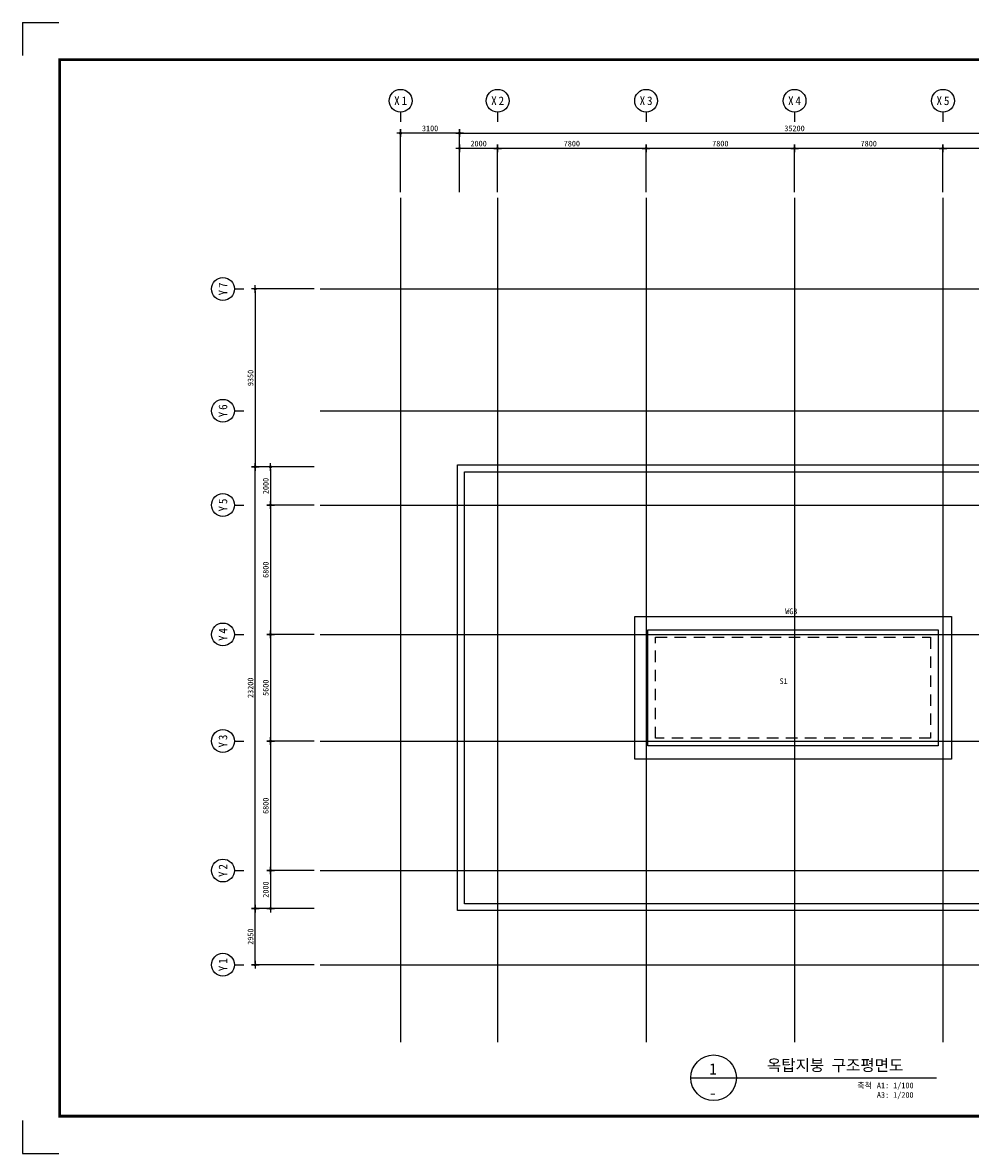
# Model space of a CAD drawing. Header units: inches. Extents: x 4089971 to 4174071, y -5560604 to -5501204.
# Tile 1 of 3: x 4089971 to 4139775, y -5560604 to -5501204. Entities that reach past the tile are written whole.
import ezdxf
from ezdxf.enums import TextEntityAlignment as Align

# ---------------------------------------------------------------- set-up
doc = ezdxf.new("R2010")
doc.units = ezdxf.units.IN
doc.header["$MEASUREMENT"] = 0
doc.linetypes.add('CEN', pattern=[66, 60, -2, 2, -2])
doc.linetypes.add('HID', pattern=[5, 3, -2])
doc.layers.get('0').update_dxf_attribs({"linetype": 'CONTINUOUS'})
for name, color, linetype in [('3', 3, 'CONTINUOUS'), ('A_GE_FORM', 7, 'CONTINUOUS'), ('CEN', 13, 'CEN'), ('DI', 1, 'CONTINUOUS'), ('DIM', 7, 'CONTINUOUS'), ('EL3', 7, 'CONTINUOUS'), ('HA', 9, 'CONTINUOUS'), ('HI-WG', 6, 'HID'), ('SHEET_SD', 7, 'CONTINUOUS'), ('SY', 1, 'CONTINUOUS'), ('TE1', 3, 'CONTINUOUS'), ('TE1-G', 3, 'CONTINUOUS'), ('TE1-S', 5, 'CONTINUOUS')]:
    doc.layers.add(name, color=color, linetype=linetype)
doc.styles.add('GHS', font='txt')
doc.styles.add('HY울릉도 L', font='txt')
doc.styles.add('SDP-S', font='txt')
doc.styles.add('돋움체', font='txt')
doc.dimstyles.new('SMDI-3', dxfattribs={"dimtxt": 3, "dimasz": 1, "dimexe": 2, "dimexo": 3, "dimgap": 1, "dimtad": 1, "dimdsep": 46, "dimtxsty": 'HY울릉도 L', "dimblk": 'Z_DOT', "dimcen": 2.5, "dimdle": 1.5, "dimclrd": 1, "dimclre": 1, "dimclrt": 2, "dimadec": 0, "dimazin": 0, "dimtfac": 1, "dimtix": 1, "dimtmove": 2, "dimatfit": 3, "dimldrblk": 'Z_DOT', "dimfxl": 2, "dimtvp": 1, "dimtolj": 1, "dimtzin": 0, "dimarcsym": 0})

# ---------------------------------------------------------------- blocks, each defined once
blk = doc.blocks.new('sheet _서영')
at = {"layer": 'A_GE_FORM'}
for p, q in [((-362689.99, -1058464.44), (-362689.99, -1058481.68)), ((-362689.99, -1058464.44), (-362689.99, -1058481.68)), ((-362689.99, -1058464.44), (-362670.99, -1058464.44)), ((-362689.99, -1059041.18), (-362689.99, -1059058.43)), ((-362689.99, -1059041.18), (-362689.99, -1059058.43)), ((-362689.99, -1059058.43), (-362670.99, -1059058.43))]:
    blk.add_line(p, q, dxfattribs=at)
at = {"layer": 'A_GE_FORM', "const_width": 1.5}
blk.add_lwpolyline([(-361868.49, -1059038.93), (-362670.49, -1059038.93), (-362670.49, -1058483.93), (-361868.49, -1058483.93)], close=True, dxfattribs=at)
blk = doc.blocks.new('Z_DOT')
at = {"layer": 'DIM', "color": 1, "ltscale": 3}
for p, q in [((-2, 0), (2, 0)), ((0, -2), (0, 2))]:
    blk.add_line(p, q, dxfattribs=at)
for radius in [0.5, 0.25]:
    blk.add_circle((0, 0), radius, dxfattribs=at)
blk = doc.blocks.new('*D12')
at = {"layer": 'DIM', "color": 1, "lineweight": -2, "ltscale": 3, "transparency": 16777216}
for p, q in [((4112934, -5510110), (4112934, -5506810)), ((4148134, -5510110), (4148134, -5506810)), ((4113034, -5507010), (4148034, -5507010))]:
    blk.add_line(p, q, dxfattribs=at)
at = {"layer": 'DIM', "color": 1, "lineweight": -2, "ltscale": 3, "transparency": 16777216, "xscale": 100, "yscale": 100, "zscale": 100, "rotation": 180}
blk.add_blockref('Z_DOT', (4112934, -5507010), dxfattribs=at)
at = {"layer": 'DIM', "color": 1, "lineweight": -2, "ltscale": 3, "transparency": 16777216, "xscale": 100, "yscale": 100, "zscale": 100}
blk.add_blockref('Z_DOT', (4148134, -5507010), dxfattribs=at)
at = {"layer": 'DIM', "color": 2, "ltscale": 3, "transparency": 16777216, "insert": (4130534, -5506760), "char_height": 300, "attachment_point": 5, "style": 'SDP-S'}
blk.add_mtext('\\A1;35200', dxfattribs=at)
blk = doc.blocks.new('CCS111')
blk.add_line((0, 8), (0, 3))
blk.add_circle((0, 14), 6)
at = {"color": 3, "style": 'GHS'}
for tag, p in [('X', (-2.45, 14.02)), ('1', (1.44, 14.02))]:
    blk.add_attdef(tag, text='', height=4.5, dxfattribs=at).set_placement(p, align=Align.MIDDLE_CENTER)
blk = doc.blocks.new('*D14')
at = {"layer": 'DIM', "color": 1, "lineweight": -2, "ltscale": 3, "transparency": 16777216}
for p, q in [((4138334, -5510110), (4138334, -5507610)), ((4146034, -5507810), (4138434, -5507810)), ((4146134, -5510110), (4146134, -5507610))]:
    blk.add_line(p, q, dxfattribs=at)
at = {"layer": 'DIM', "color": 1, "lineweight": -2, "ltscale": 3, "transparency": 16777216, "xscale": 100, "yscale": 100, "zscale": 100, "rotation": 180}
blk.add_blockref('Z_DOT', (4138334, -5507810), dxfattribs=at)
at = {"layer": 'DIM', "color": 1, "lineweight": -2, "ltscale": 3, "transparency": 16777216, "xscale": 100, "yscale": 100, "zscale": 100}
blk.add_blockref('Z_DOT', (4146134, -5507810), dxfattribs=at)
at = {"layer": 'DIM', "color": 2, "ltscale": 3, "transparency": 16777216, "insert": (4142234, -5507560), "char_height": 300, "attachment_point": 5, "style": 'SDP-S'}
blk.add_mtext('\\A1;7800', dxfattribs=at)
blk = doc.blocks.new('*D15')
at = {"layer": 'DIM', "color": 1, "lineweight": -2, "ltscale": 3, "transparency": 16777216}
for p, q in [((4130534, -5510110), (4130534, -5507610)), ((4138234, -5507810), (4130634, -5507810)), ((4138334, -5510110), (4138334, -5507610))]:
    blk.add_line(p, q, dxfattribs=at)
at = {"layer": 'DIM', "color": 1, "lineweight": -2, "ltscale": 3, "transparency": 16777216, "xscale": 100, "yscale": 100, "zscale": 100, "rotation": 180}
blk.add_blockref('Z_DOT', (4130534, -5507810), dxfattribs=at)
at = {"layer": 'DIM', "color": 1, "lineweight": -2, "ltscale": 3, "transparency": 16777216, "xscale": 100, "yscale": 100, "zscale": 100}
blk.add_blockref('Z_DOT', (4138334, -5507810), dxfattribs=at)
at = {"layer": 'DIM', "color": 2, "ltscale": 3, "transparency": 16777216, "insert": (4134434, -5507560), "char_height": 300, "attachment_point": 5, "style": 'SDP-S'}
blk.add_mtext('\\A1;7800', dxfattribs=at)
blk = doc.blocks.new('*D16')
at = {"layer": 'DIM', "color": 1, "lineweight": -2, "ltscale": 3, "transparency": 16777216}
for p, q in [((4122734, -5510110), (4122734, -5507610)), ((4130434, -5507810), (4122834, -5507810)), ((4130534, -5510110), (4130534, -5507610))]:
    blk.add_line(p, q, dxfattribs=at)
at = {"layer": 'DIM', "color": 1, "lineweight": -2, "ltscale": 3, "transparency": 16777216, "xscale": 100, "yscale": 100, "zscale": 100, "rotation": 180}
blk.add_blockref('Z_DOT', (4122734, -5507810), dxfattribs=at)
at = {"layer": 'DIM', "color": 1, "lineweight": -2, "ltscale": 3, "transparency": 16777216, "xscale": 100, "yscale": 100, "zscale": 100}
blk.add_blockref('Z_DOT', (4130534, -5507810), dxfattribs=at)
at = {"layer": 'DIM', "color": 2, "ltscale": 3, "transparency": 16777216, "insert": (4126634, -5507560), "char_height": 300, "attachment_point": 5, "style": 'SDP-S'}
blk.add_mtext('\\A1;7800', dxfattribs=at)
blk = doc.blocks.new('*D17')
at = {"layer": 'DIM', "color": 1, "lineweight": -2, "ltscale": 3, "transparency": 16777216}
for p, q in [((4114934, -5510110), (4114934, -5507610)), ((4122634, -5507810), (4115034, -5507810)), ((4122734, -5510110), (4122734, -5507610))]:
    blk.add_line(p, q, dxfattribs=at)
at = {"layer": 'DIM', "color": 1, "lineweight": -2, "ltscale": 3, "transparency": 16777216, "xscale": 100, "yscale": 100, "zscale": 100, "rotation": 180}
blk.add_blockref('Z_DOT', (4114934, -5507810), dxfattribs=at)
at = {"layer": 'DIM', "color": 1, "lineweight": -2, "ltscale": 3, "transparency": 16777216, "xscale": 100, "yscale": 100, "zscale": 100}
blk.add_blockref('Z_DOT', (4122734, -5507810), dxfattribs=at)
at = {"layer": 'DIM', "color": 2, "ltscale": 3, "transparency": 16777216, "insert": (4118834, -5507560), "char_height": 300, "attachment_point": 5, "style": 'SDP-S'}
blk.add_mtext('\\A1;7800', dxfattribs=at)
blk = doc.blocks.new('*D18')
at = {"layer": 'DIM', "color": 1, "lineweight": -2, "ltscale": 3, "transparency": 16777216}
for p, q in [((4112934, -5510110), (4112934, -5507610)), ((4114834, -5507810), (4113034, -5507810)), ((4114934, -5510110), (4114934, -5507610))]:
    blk.add_line(p, q, dxfattribs=at)
at = {"layer": 'DIM', "color": 1, "lineweight": -2, "ltscale": 3, "transparency": 16777216, "xscale": 100, "yscale": 100, "zscale": 100, "rotation": 180}
blk.add_blockref('Z_DOT', (4112934, -5507810), dxfattribs=at)
at = {"layer": 'DIM', "color": 1, "lineweight": -2, "ltscale": 3, "transparency": 16777216, "xscale": 100, "yscale": 100, "zscale": 100}
blk.add_blockref('Z_DOT', (4114934, -5507810), dxfattribs=at)
at = {"layer": 'DIM', "color": 2, "ltscale": 3, "transparency": 16777216, "insert": (4113934, -5507560), "char_height": 300, "attachment_point": 5, "style": 'SDP-S'}
blk.add_mtext('\\A1;2000', dxfattribs=at)
blk = doc.blocks.new('*D19')
at = {"layer": 'DIM', "color": 1, "lineweight": -2, "ltscale": 3, "transparency": 16777216}
for p, q in [((4105299, -5524545), (4101999, -5524545)), ((4102199, -5547645), (4102199, -5524645)), ((4105299, -5547745), (4101999, -5547745))]:
    blk.add_line(p, q, dxfattribs=at)
at = {"layer": 'DIM', "color": 1, "lineweight": -2, "ltscale": 3, "transparency": 16777216, "xscale": 100, "yscale": 100, "zscale": 100}
for p, rotation in [((4102199, -5524545), 90), ((4102199, -5547745), 270)]:
    blk.add_blockref('Z_DOT', p, dxfattribs=dict(at, rotation=rotation))
at = {"layer": 'DIM', "color": 2, "ltscale": 3, "transparency": 16777216, "insert": (4101949, -5536145), "char_height": 300, "attachment_point": 5, "rotation": 90, "style": 'SDP-S'}
blk.add_mtext('\\A1;23200', dxfattribs=at)
blk = doc.blocks.new('*D20')
at = {"layer": 'DIM', "color": 1, "lineweight": -2, "ltscale": 3, "transparency": 16777216}
for p, q in [((4105299, -5515195), (4101999, -5515195)), ((4102199, -5515295), (4102199, -5524445)), ((4105299, -5524545), (4101999, -5524545))]:
    blk.add_line(p, q, dxfattribs=at)
at = {"layer": 'DIM', "color": 1, "lineweight": -2, "ltscale": 3, "transparency": 16777216, "xscale": 100, "yscale": 100, "zscale": 100}
for p, rotation in [((4102199, -5515195), 90), ((4102199, -5524545), 270)]:
    blk.add_blockref('Z_DOT', p, dxfattribs=dict(at, rotation=rotation))
at = {"layer": 'DIM', "color": 2, "ltscale": 3, "transparency": 16777216, "insert": (4101949, -5519870), "char_height": 300, "attachment_point": 5, "rotation": 90, "style": 'SDP-S'}
blk.add_mtext('\\A1;9350', dxfattribs=at)
blk = doc.blocks.new('*D4')
at = {"layer": 'DIM', "color": 1, "lineweight": -2, "ltscale": 3, "transparency": 16777216}
for p, q in [((4105299, -5524545), (4102799, -5524545)), ((4102999, -5524645), (4102999, -5526445)), ((4105299, -5526545), (4102799, -5526545))]:
    blk.add_line(p, q, dxfattribs=at)
at = {"layer": 'DIM', "color": 1, "lineweight": -2, "ltscale": 3, "transparency": 16777216, "xscale": 100, "yscale": 100, "zscale": 100}
for p, rotation in [((4102999, -5524545), 90), ((4102999, -5526545), 270)]:
    blk.add_blockref('Z_DOT', p, dxfattribs=dict(at, rotation=rotation))
at = {"layer": 'DIM', "color": 2, "ltscale": 3, "transparency": 16777216, "insert": (4102749, -5525545), "char_height": 300, "attachment_point": 5, "rotation": 90, "style": 'SDP-S'}
blk.add_mtext('\\A1;2000', dxfattribs=at)
blk = doc.blocks.new('*D5')
at = {"layer": 'DIM', "color": 1, "lineweight": -2, "ltscale": 3, "transparency": 16777216}
for p, q in [((4105299, -5526545), (4102799, -5526545)), ((4102999, -5526645), (4102999, -5533245)), ((4105299, -5533345), (4102799, -5533345))]:
    blk.add_line(p, q, dxfattribs=at)
at = {"layer": 'DIM', "color": 1, "lineweight": -2, "ltscale": 3, "transparency": 16777216, "xscale": 100, "yscale": 100, "zscale": 100}
for p, rotation in [((4102999, -5526545), 90), ((4102999, -5533345), 270)]:
    blk.add_blockref('Z_DOT', p, dxfattribs=dict(at, rotation=rotation))
at = {"layer": 'DIM', "color": 2, "ltscale": 3, "transparency": 16777216, "insert": (4102749, -5529945), "char_height": 300, "attachment_point": 5, "rotation": 90, "style": 'SDP-S'}
blk.add_mtext('\\A1;6800', dxfattribs=at)
blk = doc.blocks.new('*D6')
at = {"layer": 'DIM', "color": 1, "lineweight": -2, "ltscale": 3, "transparency": 16777216}
for p, q in [((4105299, -5533345), (4102799, -5533345)), ((4102999, -5533445), (4102999, -5538845)), ((4105299, -5538945), (4102799, -5538945))]:
    blk.add_line(p, q, dxfattribs=at)
at = {"layer": 'DIM', "color": 1, "lineweight": -2, "ltscale": 3, "transparency": 16777216, "xscale": 100, "yscale": 100, "zscale": 100}
for p, rotation in [((4102999, -5533345), 90), ((4102999, -5538945), 270)]:
    blk.add_blockref('Z_DOT', p, dxfattribs=dict(at, rotation=rotation))
at = {"layer": 'DIM', "color": 2, "ltscale": 3, "transparency": 16777216, "insert": (4102749, -5536145), "char_height": 300, "attachment_point": 5, "rotation": 90, "style": 'SDP-S'}
blk.add_mtext('\\A1;5600', dxfattribs=at)
blk = doc.blocks.new('*D7')
at = {"layer": 'DIM', "color": 1, "lineweight": -2, "ltscale": 3, "transparency": 16777216}
for p, q in [((4105299, -5538945), (4102799, -5538945)), ((4102999, -5539045), (4102999, -5545645)), ((4105299, -5545745), (4102799, -5545745))]:
    blk.add_line(p, q, dxfattribs=at)
at = {"layer": 'DIM', "color": 1, "lineweight": -2, "ltscale": 3, "transparency": 16777216, "xscale": 100, "yscale": 100, "zscale": 100}
for p, rotation in [((4102999, -5538945), 90), ((4102999, -5545745), 270)]:
    blk.add_blockref('Z_DOT', p, dxfattribs=dict(at, rotation=rotation))
at = {"layer": 'DIM', "color": 2, "ltscale": 3, "transparency": 16777216, "insert": (4102749, -5542345), "char_height": 300, "attachment_point": 5, "rotation": 90, "style": 'SDP-S'}
blk.add_mtext('\\A1;6800', dxfattribs=at)
blk = doc.blocks.new('*D8')
at = {"layer": 'DIM', "color": 1, "lineweight": -2, "ltscale": 3, "transparency": 16777216}
for p, q in [((4105299, -5545745), (4102799, -5545745)), ((4102999, -5545845), (4102999, -5547645)), ((4105299, -5547745), (4102799, -5547745))]:
    blk.add_line(p, q, dxfattribs=at)
at = {"layer": 'DIM', "color": 1, "lineweight": -2, "ltscale": 3, "transparency": 16777216, "xscale": 100, "yscale": 100, "zscale": 100}
for p, rotation in [((4102999, -5545745), 90), ((4102999, -5547745), 270)]:
    blk.add_blockref('Z_DOT', p, dxfattribs=dict(at, rotation=rotation))
at = {"layer": 'DIM', "color": 2, "ltscale": 3, "transparency": 16777216, "insert": (4102749, -5546745), "char_height": 300, "attachment_point": 5, "rotation": 90, "style": 'SDP-S'}
blk.add_mtext('\\A1;2000', dxfattribs=at)
blk = doc.blocks.new('*D9')
at = {"layer": 'DIM', "color": 1, "lineweight": -2, "ltscale": 3, "transparency": 16777216}
for p, q in [((4105299, -5547745), (4101999, -5547745)), ((4102199, -5550595), (4102199, -5547845)), ((4105299, -5550695), (4101999, -5550695))]:
    blk.add_line(p, q, dxfattribs=at)
at = {"layer": 'DIM', "color": 1, "lineweight": -2, "ltscale": 3, "transparency": 16777216, "xscale": 100, "yscale": 100, "zscale": 100}
for p, rotation in [((4102199, -5547745), 90), ((4102199, -5550695), 270)]:
    blk.add_blockref('Z_DOT', p, dxfattribs=dict(at, rotation=rotation))
at = {"layer": 'DIM', "color": 2, "ltscale": 3, "transparency": 16777216, "insert": (4101949, -5549220), "char_height": 300, "attachment_point": 5, "rotation": 90, "style": 'SDP-S'}
blk.add_mtext('\\A1;2950', dxfattribs=at)
blk = doc.blocks.new('*D10')
at = {"layer": 'DIM', "color": 1, "lineweight": -2, "ltscale": 3, "transparency": 16777216}
for p, q in [((4109834, -5510110), (4109834, -5506810)), ((4112934, -5510110), (4112934, -5506810)), ((4112834, -5507010), (4109934, -5507010))]:
    blk.add_line(p, q, dxfattribs=at)
at = {"layer": 'DIM', "color": 1, "lineweight": -2, "ltscale": 3, "transparency": 16777216, "xscale": 100, "yscale": 100, "zscale": 100, "rotation": 180}
blk.add_blockref('Z_DOT', (4109834, -5507010), dxfattribs=at)
at = {"layer": 'DIM', "color": 1, "lineweight": -2, "ltscale": 3, "transparency": 16777216, "xscale": 100, "yscale": 100, "zscale": 100}
blk.add_blockref('Z_DOT', (4112934, -5507010), dxfattribs=at)
at = {"layer": 'DIM', "color": 2, "ltscale": 3, "transparency": 16777216, "insert": (4111384, -5506760), "char_height": 300, "attachment_point": 5, "style": 'SDP-S'}
blk.add_mtext('\\A1;3100', dxfattribs=at)

msp = doc.modelspace()

# ---------------------------------------------------------------- linework, layer by layer
at = {"layer": 'CEN'}
for p, q in [((4109834.289, -5510409.833), (4109834.289, -5554758.274)), ((4114934.289, -5510409.833), (4114934.289, -5554758.274)), ((4122734.289, -5510409.833), (4122734.289, -5554758.274)), ((4130534.289, -5510409.833), (4130534.289, -5554758.274)), ((4138334.289, -5510409.833), (4138334.289, -5554758.274)), ((4105598.874, -5515195.309), (4156457.54, -5515195.309)), ((4105598.874, -5521595.309), (4156457.54, -5521595.309)), ((4105598.874, -5526545.309), (4156457.54, -5526545.309)), ((4105598.874, -5533345.309), (4156457.54, -5533345.309)), ((4105598.874, -5538945.309), (4156457.54, -5538945.309)), ((4105598.874, -5545745.309), (4156457.54, -5545745.309)), ((4105598.874, -5550695.309), (4156457.54, -5550695.309))]:
    msp.add_line(p, q, dxfattribs=at)
at = {"layer": 'EL3', "ltscale": 200}
msp.add_lwpolyline([(4122834.289, -5533095.309), (4138084.289, -5533095.309), (4138084.289, -5539195.309), (4122834.289, -5539195.309)], close=True, dxfattribs=at)
at = {"layer": 'HA', "ltscale": 1000}
for points in [[(4112829.289, -5524440.309), (4148239.289, -5524440.309), (4148239.289, -5547850.309), (4112829.289, -5547850.309)], [(4113189.289, -5524800.309), (4147879.289, -5524800.309), (4147879.289, -5547490.309), (4113189.289, -5547490.309)]]:
    msp.add_lwpolyline(points, close=True, dxfattribs=at)
at = {"layer": 'HI-WG', "ltscale": 200}
for points in [[(4122834.289, -5533095.309), (4138084.289, -5533095.309), (4138084.289, -5539195.309), (4122834.289, -5539195.309)], [(4123234.289, -5533495.309), (4137684.289, -5533495.309), (4137684.289, -5538795.309), (4123234.289, -5538795.309)]]:
    msp.add_lwpolyline(points, close=True, dxfattribs=at)
at = {"layer": 'SY'}
msp.add_line((4125082.551, -5556634.787), (4137993.256, -5556634.787), dxfattribs=at)
at = {"layer": 'SY', "ltscale": 1000}
msp.add_lwpolyline([(4122134.289, -5532395.309), (4138784.289, -5532395.309), (4138784.289, -5539895.309), (4122134.289, -5539895.309)], close=True, dxfattribs=at)
at = {"layer": 'SY'}
msp.add_circle((4126282.551, -5556634.787), 1200, dxfattribs=at)

# ---------------------------------------------------------------- block references
at = {"layer": '3', "xscale": 100, "yscale": 100, "zscale": 100}
msp.add_blockref('sheet _서영', (40358970.4, 100345239.336), dxfattribs=at)
at = {"layer": 'DI'}
ref = msp.add_blockref('CCS111', (4109834.289, -5506709.833), dxfattribs=dict(at, xscale=100, yscale=100, zscale=100))
ref.add_attrib('1', '1', dxfattribs={"layer": '0', "color": 3, "height": 450, "style": '돋움체'}).set_placement((4110028.039, -5505309.039), align=Align.MIDDLE_CENTER)
ref.add_attrib('X', 'X', dxfattribs={"layer": '0', "color": 3, "height": 450, "style": '돋움체'}).set_placement((4109639.085, -5505308.042), align=Align.MIDDLE_CENTER)
ref = msp.add_blockref('CCS111', (4114934.289, -5506709.833), dxfattribs=dict(at, xscale=100, yscale=100, zscale=100))
ref.add_attrib('1', '2', dxfattribs={"layer": '0', "color": 3, "height": 450, "style": '돋움체'}).set_placement((4115128.039, -5505309.039), align=Align.MIDDLE_CENTER)
ref.add_attrib('X', 'X', dxfattribs={"layer": '0', "color": 3, "height": 450, "style": '돋움체'}).set_placement((4114739.085, -5505308.042), align=Align.MIDDLE_CENTER)
ref = msp.add_blockref('CCS111', (4122734.289, -5506709.833), dxfattribs=dict(at, xscale=100, yscale=100, zscale=100))
ref.add_attrib('1', '3', dxfattribs={"layer": '0', "color": 3, "height": 450, "style": '돋움체'}).set_placement((4122928.039, -5505309.039), align=Align.MIDDLE_CENTER)
ref.add_attrib('X', 'X', dxfattribs={"layer": '0', "color": 3, "height": 450, "style": '돋움체'}).set_placement((4122539.085, -5505308.042), align=Align.MIDDLE_CENTER)
ref = msp.add_blockref('CCS111', (4130534.289, -5506709.833), dxfattribs=dict(at, xscale=100, yscale=100, zscale=100))
ref.add_attrib('1', '4', dxfattribs={"layer": '0', "color": 3, "height": 450, "style": '돋움체'}).set_placement((4130728.039, -5505309.039), align=Align.MIDDLE_CENTER)
ref.add_attrib('X', 'X', dxfattribs={"layer": '0', "color": 3, "height": 450, "style": '돋움체'}).set_placement((4130339.085, -5505308.042), align=Align.MIDDLE_CENTER)
ref = msp.add_blockref('CCS111', (4138334.289, -5506709.833), dxfattribs=dict(at, xscale=100, yscale=100, zscale=100))
ref.add_attrib('1', '5', dxfattribs={"layer": '0', "color": 3, "height": 450, "style": '돋움체'}).set_placement((4138528.039, -5505309.039), align=Align.MIDDLE_CENTER)
ref.add_attrib('X', 'X', dxfattribs={"layer": '0', "color": 3, "height": 450, "style": '돋움체'}).set_placement((4138139.085, -5505308.042), align=Align.MIDDLE_CENTER)
ref = msp.add_blockref('CCS111', (4101898.874, -5515195.309), dxfattribs=dict(at, xscale=100, yscale=100, zscale=100, rotation=90))
ref.add_attrib('1', '7', dxfattribs={"layer": '0', "color": 3, "height": 450, "rotation": 90, "style": '돋움체'}).set_placement((4100498.079, -5515001.559), align=Align.MIDDLE_CENTER)
ref.add_attrib('X', 'Y', dxfattribs={"layer": '0', "color": 3, "height": 450, "rotation": 90, "style": '돋움체'}).set_placement((4100497.082, -5515390.514), align=Align.MIDDLE_CENTER)
ref = msp.add_blockref('CCS111', (4101898.874, -5521595.309), dxfattribs=dict(at, xscale=100, yscale=100, zscale=100, rotation=90))
ref.add_attrib('1', '6', dxfattribs={"layer": '0', "color": 3, "height": 450, "rotation": 90, "style": '돋움체'}).set_placement((4100498.079, -5521401.559), align=Align.MIDDLE_CENTER)
ref.add_attrib('X', 'Y', dxfattribs={"layer": '0', "color": 3, "height": 450, "rotation": 90, "style": '돋움체'}).set_placement((4100497.082, -5521790.514), align=Align.MIDDLE_CENTER)
ref = msp.add_blockref('CCS111', (4101898.874, -5526545.309), dxfattribs=dict(at, xscale=100, yscale=100, zscale=100, rotation=90))
ref.add_attrib('1', '5', dxfattribs={"layer": '0', "color": 3, "height": 450, "rotation": 90, "style": '돋움체'}).set_placement((4100498.079, -5526351.559), align=Align.MIDDLE_CENTER)
ref.add_attrib('X', 'Y', dxfattribs={"layer": '0', "color": 3, "height": 450, "rotation": 90, "style": '돋움체'}).set_placement((4100497.082, -5526740.514), align=Align.MIDDLE_CENTER)
ref = msp.add_blockref('CCS111', (4101898.874, -5533345.309), dxfattribs=dict(at, xscale=100, yscale=100, zscale=100, rotation=90))
ref.add_attrib('1', '4', dxfattribs={"layer": '0', "color": 3, "height": 450, "rotation": 90, "style": '돋움체'}).set_placement((4100498.079, -5533151.559), align=Align.MIDDLE_CENTER)
ref.add_attrib('X', 'Y', dxfattribs={"layer": '0', "color": 3, "height": 450, "rotation": 90, "style": '돋움체'}).set_placement((4100497.082, -5533540.514), align=Align.MIDDLE_CENTER)
ref = msp.add_blockref('CCS111', (4101898.874, -5538945.309), dxfattribs=dict(at, xscale=100, yscale=100, zscale=100, rotation=90))
ref.add_attrib('1', '3', dxfattribs={"layer": '0', "color": 3, "height": 450, "rotation": 90, "style": '돋움체'}).set_placement((4100498.079, -5538751.559), align=Align.MIDDLE_CENTER)
ref.add_attrib('X', 'Y', dxfattribs={"layer": '0', "color": 3, "height": 450, "rotation": 90, "style": '돋움체'}).set_placement((4100497.082, -5539140.514), align=Align.MIDDLE_CENTER)
ref = msp.add_blockref('CCS111', (4101898.874, -5545745.309), dxfattribs=dict(at, xscale=100, yscale=100, zscale=100, rotation=90))
ref.add_attrib('1', '2', dxfattribs={"layer": '0', "color": 3, "height": 450, "rotation": 90, "style": '돋움체'}).set_placement((4100498.079, -5545551.559), align=Align.MIDDLE_CENTER)
ref.add_attrib('X', 'Y', dxfattribs={"layer": '0', "color": 3, "height": 450, "rotation": 90, "style": '돋움체'}).set_placement((4100497.082, -5545940.514), align=Align.MIDDLE_CENTER)
ref = msp.add_blockref('CCS111', (4101898.874, -5550695.309), dxfattribs=dict(at, xscale=100, yscale=100, zscale=100, rotation=90))
ref.add_attrib('1', '1', dxfattribs={"layer": '0', "color": 3, "height": 450, "rotation": 90, "style": '돋움체'}).set_placement((4100498.079, -5550501.559), align=Align.MIDDLE_CENTER)
ref.add_attrib('X', 'Y', dxfattribs={"layer": '0', "color": 3, "height": 450, "rotation": 90, "style": '돋움체'}).set_placement((4100497.082, -5550890.514), align=Align.MIDDLE_CENTER)

# ---------------------------------------------------------------- texts
at = {"layer": 'SHEET_SD', "color": 3, "style": '돋움체'}
for s, p in [('1', (4126246.967, -5556168.122)), ('-', (4126241.475, -5557428.696))]:
    msp.add_text(s, height=600, dxfattribs=at).set_placement(p, align=Align.MIDDLE)
at = {"layer": 'TE1', "linetype": 'Continuous', "style": '돋움체'}
msp.add_text('옥탑지붕 구조평면도', height=600, dxfattribs=at).set_placement((4129087.246, -5556453.378), align=Align.BOTTOM_LEFT)
for s, p in [('축척', (4134602.167, -5557273.237)), ('A1: 1/100', (4136790.869, -5557273.237)), ('A3: 1/200', (4136790.869, -5557773.237))]:
    msp.add_text(s, height=300, dxfattribs=at).set_placement(p, align=Align.BOTTOM_RIGHT)
at = {"layer": 'TE1-G', "style": '돋움체'}
msp.add_text('WG3', height=300, dxfattribs=at).set_placement((4130044.095, -5532277.982))
at = {"layer": 'TE1-S', "style": '돋움체'}
msp.add_text('S1', height=300, dxfattribs=at).set_placement((4129746.716, -5535948.516))

# ---------------------------------------------------------------- dimensions: what is measured, and where the dimension line sits
at = {"layer": 'DIM', "ltscale": 3}
for base, p1, p2, picture, middle in [((4109834.289, -5507009.833), (4112934.289, -5510409.833), (4109834.289, -5510409.833), '*D10', (4111384.289, -5506759.63)), ((4148134.289, -5507009.833), (4112934.289, -5510409.833), (4148134.289, -5510409.833), '*D12', (4130534.289, -5506759.63)), ((4112934.289, -5507809.833), (4114934.289, -5510409.833), (4112934.289, -5510409.833), '*D18', (4113934.289, -5507559.63)), ((4114934.289, -5507809.833), (4122734.289, -5510409.833), (4114934.289, -5510409.833), '*D17', (4118834.289, -5507559.63)), ((4122734.289, -5507809.833), (4130534.289, -5510409.833), (4122734.289, -5510409.833), '*D16', (4126634.289, -5507559.63)), ((4130534.289, -5507809.833), (4138334.289, -5510409.833), (4130534.289, -5510409.833), '*D15', (4134434.289, -5507559.63)), ((4138334.289, -5507809.833), (4146134.289, -5510409.833), (4138334.289, -5510409.833), '*D14', (4142234.289, -5507559.63))]:
    dim = msp.add_linear_dim(base=base, p1=p1, p2=p2, dimstyle='SMDI-3', override={"dimscale": 100, "dimtxsty": 'SDP-S'}, dxfattribs=at)
    dim.commit()
    dim.dimension.update_dxf_attribs({"geometry": picture, "text_midpoint": middle})
for base, p1, p2, angle, picture, middle in [((4102198.874, -5524545.309), (4105598.874, -5515195.309), (4105598.874, -5524545.309), 90, '*D20', (4101948.67, -5519870.309)), ((4102198.874, -5524545.309), (4105598.874, -5547745.309), (4105598.874, -5524545.309), 90, '*D19', (4101948.67, -5536145.309)), ((4102998.874, -5526545.309), (4105598.874, -5524545.309), (4105598.874, -5526545.309), 90, '*D4', (4102748.67, -5525545.309)), ((4102998.874, -5533345.309), (4105598.874, -5526545.309), (4105598.874, -5533345.309), 90, '*D5', (4102748.67, -5529945.309)), ((4102998.874, -5538945.309), (4105598.874, -5533345.309), (4105598.874, -5538945.309), 90, '*D6', (4102748.67, -5536145.309)), ((4102998.874, -5545745.309), (4105598.874, -5538945.309), (4105598.874, -5545745.309), 90, '*D7', (4102748.67, -5542345.309)), ((4102998.874, -5547745.309), (4105598.874, -5545745.309), (4105598.874, -5547745.309), 90, '*D8', (4102748.67, -5546745.309)), ((4102198.874, -5547745.309), (4105598.874, -5550695.309), (4105598.874, -5547745.309), 270, '*D9', (4101948.67, -5549220.309))]:
    dim = msp.add_linear_dim(base=base, p1=p1, p2=p2, angle=angle, dimstyle='SMDI-3', override={"dimscale": 100, "dimtxsty": 'SDP-S'}, dxfattribs=at)
    dim.commit()
    dim.dimension.update_dxf_attribs({"geometry": picture, "text_midpoint": middle})

doc.saveas('drawing.dxf')
